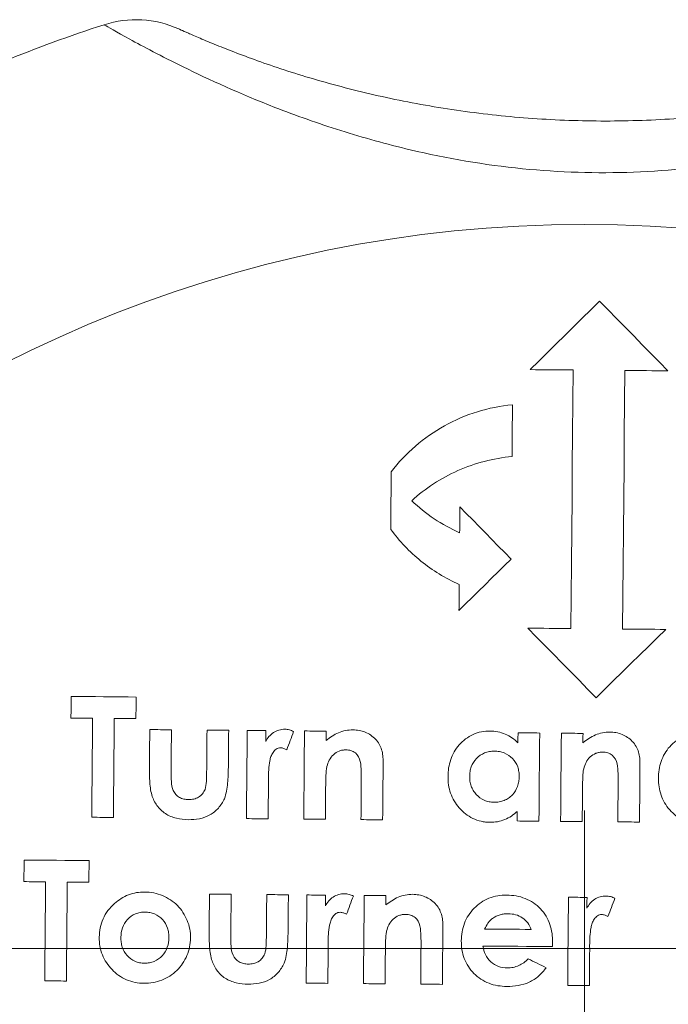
# Model space of a CAD drawing. Header units: millimetres. Extents: x 143 to 827, y 75 to 838.
# Tile 20 of 23: x 733 to 752, y 680 to 709. Entities that reach past the tile are written whole.
import ezdxf

# ---------------------------------------------------------------- set-up
doc = ezdxf.new("R2010")
doc.units = ezdxf.units.MM

# ---------------------------------------------------------------- blocks, each defined once
blk = doc.blocks.new('SW_CENTERMARKSYMBOL_6')
at = {"color": 0, "linetype": 'Continuous', "lineweight": 0}
blk.add_line((5, 0), (38.943, 0), dxfattribs=at)
blk = doc.blocks.new('SW_CENTERMARKSYMBOL_7')
at = {"color": 0, "linetype": 'Continuous', "lineweight": 0}
blk.add_line((0, 5), (0, 20), dxfattribs=at)

msp = doc.modelspace()

# ---------------------------------------------------------------- linework, layer by layer
at = {"color": 7, "linetype": 'Continuous', "lineweight": 15}
for p, q in [((740.273, 686.614), (740.272, 686.739)), ((749.588, 681.777), (749.587, 681.902))]:
    msp.add_line(p, q, dxfattribs=at)
at = {"color": 7, "linetype": 'Continuous', "lineweight": 15, "flags": 128}
for points in [[(749.876, 700.59), (749.625, 700.343), (749.374, 700.096), (749.122, 699.849), (748.87, 699.601), (748.618, 699.353), (748.365, 699.105), (748.112, 698.856), (747.859, 698.608)], [(751.859, 698.573), (751.61, 698.826), (751.361, 699.079), (751.113, 699.331), (750.865, 699.584), (750.618, 699.836), (750.37, 700.087), (750.123, 700.339), (749.876, 700.59)], [(747.859, 698.608), (748.015, 698.606), (748.171, 698.605), (748.328, 698.604), (748.484, 698.602), (748.64, 698.601), (748.796, 698.599), (748.953, 698.598), (749.109, 698.597)], [(749.109, 698.597), (749.101, 697.672), (749.093, 696.743), (749.084, 695.81), (749.076, 694.874), (749.068, 693.935), (749.06, 692.992), (749.052, 692.046), (749.043, 691.097)], [(750.543, 691.084), (750.552, 692.033), (750.56, 692.979), (750.568, 693.922), (750.576, 694.861), (750.584, 695.797), (750.593, 696.73), (750.601, 697.659), (750.609, 698.584)], [(750.609, 698.584), (750.765, 698.582), (750.921, 698.581), (751.078, 698.579), (751.234, 698.578), (751.39, 698.577), (751.546, 698.575), (751.702, 698.574), (751.859, 698.573)], [(747.337, 696.087), (747.338, 696.275), (747.34, 696.463), (747.342, 696.651), (747.343, 696.838), (747.345, 697.026), (747.347, 697.213), (747.348, 697.4), (747.35, 697.587)], [(743.833, 695.643), (743.831, 695.435), (743.829, 695.227), (743.827, 695.019), (743.826, 694.81), (743.824, 694.602), (743.822, 694.393), (743.82, 694.184), (743.818, 693.975)], [(745.824, 694.625), (745.823, 694.532), (745.822, 694.438), (745.822, 694.344), (745.821, 694.25), (745.82, 694.157), (745.819, 694.063), (745.818, 693.969), (745.817, 693.875)], [(747.311, 693.112), (747.125, 693.302), (746.938, 693.491), (746.752, 693.681), (746.566, 693.87), (746.381, 694.059), (746.195, 694.248), (746.009, 694.437), (745.824, 694.625)], [(745.798, 691.625), (745.987, 691.812), (746.177, 691.998), (746.366, 692.184), (746.555, 692.37), (746.744, 692.555), (746.933, 692.741), (747.122, 692.927), (747.311, 693.112)], [(745.804, 692.375), (745.804, 692.282), (745.803, 692.188), (745.802, 692.094), (745.801, 692.001), (745.8, 691.907), (745.799, 691.813), (745.799, 691.719), (745.798, 691.625)], [(747.793, 691.108), (748.04, 690.856), (748.288, 690.605), (748.535, 690.353), (748.783, 690.101), (749.031, 689.849), (749.279, 689.596), (749.527, 689.343), (749.776, 689.09)], [(749.043, 691.097), (748.887, 691.098), (748.731, 691.1), (748.575, 691.101), (748.418, 691.102), (748.262, 691.104), (748.106, 691.105), (747.95, 691.107), (747.793, 691.108)], [(749.776, 689.09), (750.029, 689.339), (750.281, 689.587), (750.534, 689.835), (750.786, 690.083), (751.038, 690.331), (751.29, 690.579), (751.542, 690.826), (751.793, 691.073)], [(751.793, 691.073), (751.637, 691.074), (751.481, 691.076), (751.325, 691.077), (751.168, 691.078), (751.012, 691.08), (750.856, 691.081), (750.7, 691.083), (750.543, 691.084)], [(734.551, 689.129), (734.55, 689.05), (734.55, 688.972), (734.549, 688.893), (734.548, 688.815), (734.548, 688.736), (734.547, 688.658), (734.546, 688.579), (734.546, 688.501)], [(736.436, 689.112), (736.2, 689.114), (735.964, 689.117), (735.728, 689.119), (735.492, 689.121), (735.257, 689.123), (735.022, 689.125), (734.786, 689.127), (734.551, 689.129)], [(736.43, 688.484), (736.431, 688.563), (736.431, 688.641), (736.432, 688.72), (736.433, 688.798), (736.434, 688.877), (736.434, 688.955), (736.435, 689.034), (736.436, 689.112)], [(734.546, 688.501), (734.624, 688.5), (734.703, 688.499), (734.781, 688.499), (734.86, 688.498), (734.938, 688.497), (735.017, 688.497), (735.095, 688.496), (735.174, 688.495)], [(735.174, 688.495), (735.171, 688.137), (735.167, 687.779), (735.164, 687.421), (735.161, 687.062), (735.158, 686.703), (735.155, 686.344), (735.152, 685.984), (735.149, 685.623)], [(735.777, 685.618), (735.78, 685.978), (735.783, 686.338), (735.786, 686.698), (735.789, 687.057), (735.793, 687.415), (735.796, 687.774), (735.799, 688.132), (735.802, 688.49)], [(735.802, 688.49), (735.88, 688.489), (735.959, 688.488), (736.037, 688.488), (736.116, 688.487), (736.194, 688.486), (736.273, 688.486), (736.352, 688.485), (736.43, 688.484)], [(736.831, 688.167), (736.83, 688.035), (736.829, 687.903), (736.828, 687.771), (736.827, 687.639), (736.825, 687.507), (736.824, 687.374), (736.823, 687.242), (736.822, 687.11)], [(737.459, 688.161), (737.381, 688.162), (737.302, 688.162), (737.224, 688.163), (737.145, 688.164), (737.067, 688.165), (736.988, 688.165), (736.91, 688.166), (736.831, 688.167)], [(737.449, 686.933), (737.45, 687.087), (737.451, 687.241), (737.453, 687.394), (737.454, 687.548), (737.455, 687.701), (737.457, 687.855), (737.458, 688.008), (737.459, 688.161)], [(738.491, 688.152), (738.49, 687.996), (738.489, 687.84), (738.487, 687.684), (738.486, 687.528), (738.485, 687.372), (738.483, 687.216), (738.482, 687.06), (738.48, 686.903)], [(739.12, 688.147), (739.041, 688.147), (738.962, 688.148), (738.884, 688.149), (738.805, 688.149), (738.727, 688.15), (738.648, 688.151), (738.57, 688.151), (738.491, 688.152)], [(739.11, 687.072), (739.111, 687.206), (739.113, 687.341), (739.114, 687.475), (739.115, 687.61), (739.116, 687.744), (739.117, 687.878), (739.118, 688.012), (739.12, 688.147)], [(739.658, 688.142), (739.655, 687.823), (739.652, 687.504), (739.65, 687.185), (739.647, 686.865), (739.644, 686.545), (739.641, 686.225), (739.638, 685.905), (739.636, 685.584)], [(740.196, 688.137), (740.129, 688.138), (740.062, 688.138), (739.994, 688.139), (739.927, 688.14), (739.86, 688.14), (739.793, 688.141), (739.725, 688.141), (739.658, 688.142)], [(740.194, 687.822), (740.194, 687.862), (740.194, 687.901), (740.195, 687.941), (740.195, 687.98), (740.195, 688.019), (740.196, 688.059), (740.196, 688.098), (740.196, 688.137)], [(740.804, 687.582), (740.829, 687.648), (740.854, 687.714), (740.879, 687.781), (740.904, 687.847), (740.929, 687.913), (740.954, 687.979), (740.979, 688.046), (741.004, 688.112)], [(741.318, 688.127), (741.315, 687.809), (741.313, 687.49), (741.31, 687.17), (741.307, 686.851), (741.304, 686.531), (741.301, 686.211), (741.299, 685.89), (741.296, 685.57)], [(741.946, 688.122), (741.868, 688.123), (741.789, 688.123), (741.711, 688.124), (741.632, 688.125), (741.554, 688.125), (741.475, 688.126), (741.397, 688.127), (741.318, 688.127)], [(741.944, 687.851), (741.944, 687.885), (741.945, 687.919), (741.945, 687.953), (741.945, 687.987), (741.945, 688.021), (741.946, 688.054), (741.946, 688.088), (741.946, 688.122)], [(747.51, 688.073), (747.51, 688.037), (747.51, 688.001), (747.509, 687.965), (747.509, 687.929), (747.509, 687.893), (747.508, 687.857), (747.508, 687.821), (747.508, 687.785)], [(748.138, 688.068), (748.06, 688.069), (747.981, 688.069), (747.903, 688.07), (747.824, 688.071), (747.746, 688.071), (747.667, 688.072), (747.589, 688.073), (747.51, 688.073)], [(748.116, 685.51), (748.119, 685.831), (748.122, 686.151), (748.125, 686.471), (748.127, 686.791), (748.13, 687.111), (748.133, 687.43), (748.136, 687.749), (748.138, 688.068)], [(748.767, 688.062), (748.764, 687.744), (748.761, 687.425), (748.758, 687.105), (748.755, 686.786), (748.753, 686.466), (748.75, 686.146), (748.747, 685.825), (748.744, 685.505)], [(749.395, 688.057), (749.316, 688.058), (749.238, 688.058), (749.159, 688.059), (749.081, 688.06), (749.002, 688.06), (748.924, 688.061), (748.845, 688.062), (748.767, 688.062)], [(749.392, 687.786), (749.393, 687.82), (749.393, 687.854), (749.393, 687.888), (749.394, 687.922), (749.394, 687.955), (749.394, 687.989), (749.395, 688.023), (749.395, 688.057)], [(743.584, 685.55), (743.586, 685.76), (743.588, 685.97), (743.59, 686.18), (743.592, 686.389), (743.593, 686.599), (743.595, 686.808), (743.597, 687.018), (743.599, 687.227)], [(751.033, 685.485), (751.035, 685.695), (751.036, 685.905), (751.038, 686.115), (751.04, 686.324), (751.042, 686.534), (751.044, 686.743), (751.045, 686.953), (751.047, 687.162)], [(740.264, 685.579), (740.265, 685.708), (740.266, 685.838), (740.267, 685.967), (740.268, 686.097), (740.27, 686.226), (740.271, 686.356), (740.272, 686.485), (740.273, 686.614)], [(741.924, 685.564), (741.925, 685.692), (741.926, 685.819), (741.927, 685.946), (741.928, 686.074), (741.93, 686.201), (741.931, 686.328), (741.932, 686.455), (741.933, 686.582)], [(742.966, 686.666), (742.965, 686.527), (742.963, 686.389), (742.962, 686.25), (742.961, 686.111), (742.96, 685.972), (742.958, 685.833), (742.957, 685.694), (742.956, 685.555)], [(750.414, 686.601), (750.413, 686.462), (750.412, 686.324), (750.411, 686.185), (750.409, 686.046), (750.408, 685.907), (750.407, 685.768), (750.406, 685.629), (750.404, 685.49)], [(749.372, 685.499), (749.374, 685.627), (749.375, 685.754), (749.376, 685.881), (749.377, 686.009), (749.378, 686.136), (749.379, 686.263), (749.38, 686.39), (749.381, 686.517)], [(747.49, 685.795), (747.49, 685.76), (747.49, 685.725), (747.489, 685.69), (747.489, 685.655), (747.489, 685.62), (747.489, 685.586), (747.488, 685.551), (747.488, 685.516)], [(735.149, 685.623), (735.227, 685.623), (735.306, 685.622), (735.384, 685.621), (735.463, 685.621), (735.541, 685.62), (735.62, 685.619), (735.698, 685.619), (735.777, 685.618)], [(739.636, 685.584), (739.714, 685.584), (739.793, 685.583), (739.871, 685.582), (739.95, 685.582), (740.028, 685.581), (740.107, 685.58), (740.185, 685.58), (740.264, 685.579)], [(741.296, 685.57), (741.374, 685.569), (741.453, 685.568), (741.531, 685.568), (741.61, 685.567), (741.688, 685.566), (741.767, 685.566), (741.846, 685.565), (741.924, 685.564)], [(742.956, 685.555), (743.035, 685.555), (743.113, 685.554), (743.192, 685.553), (743.27, 685.553), (743.349, 685.552), (743.427, 685.551), (743.506, 685.551), (743.584, 685.55)], [(747.488, 685.516), (747.566, 685.515), (747.645, 685.514), (747.723, 685.514), (747.802, 685.513), (747.881, 685.512), (747.959, 685.512), (748.038, 685.511), (748.116, 685.51)], [(748.744, 685.505), (748.823, 685.504), (748.901, 685.503), (748.98, 685.503), (749.058, 685.502), (749.137, 685.501), (749.215, 685.501), (749.294, 685.5), (749.372, 685.499)], [(750.404, 685.49), (750.483, 685.49), (750.562, 685.489), (750.64, 685.488), (750.719, 685.488), (750.797, 685.487), (750.876, 685.486), (750.954, 685.486), (751.033, 685.485)], [(733.187, 684.384), (733.186, 684.306), (733.185, 684.227), (733.185, 684.149), (733.184, 684.07), (733.183, 683.992), (733.182, 683.913), (733.182, 683.835), (733.181, 683.756)], [(735.071, 684.368), (734.835, 684.37), (734.599, 684.372), (734.364, 684.374), (734.128, 684.376), (733.892, 684.378), (733.657, 684.38), (733.422, 684.382), (733.187, 684.384)], [(735.066, 683.74), (735.066, 683.818), (735.067, 683.897), (735.068, 683.975), (735.068, 684.054), (735.069, 684.132), (735.07, 684.211), (735.07, 684.289), (735.071, 684.368)], [(733.181, 683.756), (733.26, 683.756), (733.338, 683.755), (733.417, 683.754), (733.495, 683.753), (733.574, 683.753), (733.652, 683.752), (733.731, 683.751), (733.809, 683.751)], [(733.809, 683.751), (733.806, 683.393), (733.803, 683.034), (733.8, 682.676), (733.797, 682.317), (733.794, 681.958), (733.791, 681.599), (733.787, 681.239), (733.784, 680.879)], [(734.412, 680.874), (734.416, 681.233), (734.419, 681.593), (734.422, 681.952), (734.425, 682.312), (734.428, 682.67), (734.431, 683.029), (734.434, 683.387), (734.437, 683.745)], [(734.437, 683.745), (734.516, 683.745), (734.594, 683.744), (734.673, 683.743), (734.751, 683.742), (734.83, 683.742), (734.909, 683.741), (734.987, 683.74), (735.066, 683.74)], [(738.563, 683.395), (738.562, 683.263), (738.56, 683.131), (738.559, 682.999), (738.558, 682.867), (738.557, 682.735), (738.556, 682.603), (738.555, 682.471), (738.554, 682.339)], [(739.191, 683.39), (739.112, 683.39), (739.034, 683.391), (738.955, 683.392), (738.877, 683.392), (738.798, 683.393), (738.72, 683.394), (738.641, 683.394), (738.563, 683.395)], [(739.18, 682.162), (739.182, 682.316), (739.183, 682.469), (739.184, 682.623), (739.186, 682.776), (739.187, 682.93), (739.188, 683.083), (739.19, 683.236), (739.191, 683.39)], [(740.223, 683.381), (740.222, 683.225), (740.22, 683.069), (740.219, 682.913), (740.218, 682.757), (740.216, 682.601), (740.215, 682.444), (740.213, 682.288), (740.212, 682.132)], [(740.851, 683.375), (740.773, 683.376), (740.694, 683.377), (740.616, 683.377), (740.537, 683.378), (740.459, 683.379), (740.38, 683.379), (740.301, 683.38), (740.223, 683.381)], [(740.842, 682.3), (740.843, 682.435), (740.844, 682.569), (740.845, 682.704), (740.846, 682.838), (740.848, 682.972), (740.849, 683.107), (740.85, 683.241), (740.851, 683.375)], [(741.39, 683.37), (741.387, 683.052), (741.384, 682.732), (741.381, 682.413), (741.378, 682.093), (741.376, 681.774), (741.373, 681.454), (741.37, 681.133), (741.367, 680.813)], [(741.928, 683.366), (741.861, 683.366), (741.793, 683.367), (741.726, 683.368), (741.659, 683.368), (741.591, 683.369), (741.524, 683.369), (741.457, 683.37), (741.39, 683.37)], [(741.925, 683.051), (741.926, 683.09), (741.926, 683.13), (741.926, 683.169), (741.927, 683.208), (741.927, 683.248), (741.927, 683.287), (741.928, 683.326), (741.928, 683.366)], [(742.536, 682.81), (742.561, 682.876), (742.586, 682.943), (742.611, 683.009), (742.636, 683.075), (742.661, 683.142), (742.686, 683.208), (742.711, 683.274), (742.736, 683.34)], [(743.05, 683.356), (743.047, 683.037), (743.044, 682.718), (743.041, 682.398), (743.039, 682.079), (743.036, 681.759), (743.033, 681.439), (743.03, 681.119), (743.027, 680.798)], [(743.678, 683.35), (743.599, 683.351), (743.521, 683.352), (743.442, 683.353), (743.364, 683.353), (743.285, 683.354), (743.207, 683.355), (743.128, 683.355), (743.05, 683.356)], [(743.676, 683.08), (743.676, 683.114), (743.676, 683.148), (743.677, 683.181), (743.677, 683.215), (743.677, 683.249), (743.677, 683.283), (743.678, 683.317), (743.678, 683.35)], [(748.973, 683.304), (748.97, 682.985), (748.967, 682.666), (748.964, 682.347), (748.962, 682.027), (748.959, 681.707), (748.956, 681.387), (748.953, 681.067), (748.95, 680.747)], [(749.511, 683.3), (749.444, 683.3), (749.376, 683.301), (749.309, 683.301), (749.242, 683.302), (749.175, 683.303), (749.107, 683.303), (749.04, 683.304), (748.973, 683.304)], [(749.508, 682.985), (749.509, 683.024), (749.509, 683.064), (749.509, 683.103), (749.51, 683.142), (749.51, 683.182), (749.51, 683.221), (749.511, 683.26), (749.511, 683.3)], [(750.119, 682.744), (750.144, 682.81), (750.169, 682.877), (750.194, 682.943), (750.219, 683.009), (750.244, 683.075), (750.269, 683.142), (750.294, 683.208), (750.319, 683.274)], [(745.316, 680.778), (745.318, 680.988), (745.32, 681.198), (745.321, 681.408), (745.323, 681.618), (745.325, 681.827), (745.327, 682.037), (745.329, 682.246), (745.33, 682.455)], [(747.888, 682.371), (747.719, 682.373), (747.551, 682.374), (747.383, 682.376), (747.214, 682.377), (747.046, 682.379), (746.878, 682.38), (746.71, 682.382), (746.541, 682.383)], [(748.509, 681.872), (748.51, 681.887), (748.51, 681.902), (748.51, 681.917), (748.511, 681.932), (748.511, 681.946), (748.512, 681.961), (748.512, 681.976), (748.512, 681.991)], [(741.995, 680.807), (741.997, 680.937), (741.998, 681.066), (741.999, 681.196), (742, 681.325), (742.001, 681.455), (742.002, 681.584), (742.003, 681.714), (742.005, 681.843)], [(742.005, 681.843), (742.004, 681.858), (742.004, 681.874), (742.004, 681.89), (742.004, 681.905), (742.004, 681.921), (742.004, 681.937), (742.004, 681.952), (742.003, 681.968)], [(743.656, 680.793), (743.657, 680.92), (743.658, 681.048), (743.659, 681.175), (743.66, 681.302), (743.661, 681.429), (743.662, 681.557), (743.663, 681.684), (743.665, 681.811)], [(744.697, 681.894), (744.696, 681.756), (744.695, 681.617), (744.694, 681.478), (744.693, 681.339), (744.691, 681.201), (744.69, 681.062), (744.689, 680.923), (744.688, 680.784)], [(746.492, 681.89), (746.744, 681.888), (746.996, 681.886), (747.249, 681.883), (747.501, 681.881), (747.753, 681.879), (748.005, 681.877), (748.257, 681.875), (748.509, 681.872)], [(749.579, 680.741), (749.58, 680.871), (749.581, 681), (749.582, 681.13), (749.583, 681.259), (749.584, 681.389), (749.585, 681.518), (749.586, 681.647), (749.588, 681.777)], [(748.327, 681.261), (748.261, 681.293), (748.196, 681.325), (748.13, 681.357), (748.065, 681.389), (747.999, 681.42), (747.934, 681.452), (747.868, 681.484), (747.803, 681.516)], [(733.784, 680.879), (733.863, 680.878), (733.941, 680.878), (734.02, 680.877), (734.098, 680.876), (734.177, 680.876), (734.255, 680.875), (734.334, 680.874), (734.412, 680.874)], [(741.367, 680.813), (741.446, 680.812), (741.524, 680.811), (741.603, 680.811), (741.681, 680.81), (741.76, 680.809), (741.838, 680.809), (741.917, 680.808), (741.995, 680.807)], [(743.027, 680.798), (743.106, 680.798), (743.184, 680.797), (743.263, 680.796), (743.342, 680.796), (743.42, 680.795), (743.499, 680.794), (743.577, 680.794), (743.656, 680.793)], [(744.688, 680.784), (744.766, 680.783), (744.845, 680.783), (744.923, 680.782), (745.002, 680.781), (745.08, 680.78), (745.159, 680.78), (745.237, 680.779), (745.316, 680.778)], [(748.95, 680.747), (749.029, 680.746), (749.107, 680.745), (749.186, 680.745), (749.264, 680.744), (749.343, 680.743), (749.421, 680.743), (749.5, 680.742), (749.579, 680.741)]]:
    msp.add_lwpolyline(points, dxfattribs=at)
at = {"color": 7, "linetype": 'Continuous', "lineweight": 15}
msp.add_circle((749.437, 665.821), 37, dxfattribs=at)
for centre, radius, start, end in [((749.437, 665.821), 45, 108.0351, 115.9649), ((736.434, 705.757), 3, 65.6351, 108.0351)]:
    msp.add_arc(centre, radius, start, end, dxfattribs=at)
for points, knots in [([(764.114, 708.36), (764.027, 708.311), (763.855, 708.215), (762.533, 707.517), (760.791, 706.703), (758.869, 705.942), (756.706, 705.233), (754.018, 704.6), (750.864, 704.261), (747.589, 704.364), (744.725, 704.858), (742.33, 705.528), (740.003, 706.359), (737.77, 707.375), (736.093, 708.27), (735.54, 708.59), (735.511, 708.607), (735.505, 708.61)], [0, 0, 0, 0, 0.07471, 0.147656, 0.219564, 0.270922, 0.323814, 0.397478, 0.474063, 0.551015, 0.630949, 0.683293, 0.736876, 0.826072, 0.902519, 0.981571, 1, 1, 1, 1]), ([(737.671, 708.49), (737.671, 708.49), (737.695, 708.479), (737.789, 708.437), (737.858, 708.406), (738.041, 708.325), (738.155, 708.276), (738.429, 708.159), (738.587, 708.093), (738.94, 707.949), (739.136, 707.872), (739.568, 707.707), (739.803, 707.62), (740.544, 707.358), (741.093, 707.179), (742.29, 706.832), (742.921, 706.669), (743.899, 706.453), (744.231, 706.385), (744.906, 706.26), (745.25, 706.202), (746.282, 706.047), (746.976, 705.968), (748.371, 705.857), (749.074, 705.826), (750.486, 705.813), (751.199, 705.832), (752.602, 705.919), (753.295, 705.986), (754.663, 706.167), (755.338, 706.28), (756.663, 706.549), (757.294, 706.7), (758.186, 706.941), (758.475, 707.024), (759.031, 707.193), (759.298, 707.279), (759.798, 707.445), (760.031, 707.527), (760.465, 707.684), (760.666, 707.76), (761.024, 707.898), (761.182, 707.96), (761.456, 708.071), (761.573, 708.12), (761.852, 708.237), (761.945, 708.278), (761.945, 708.278)], [0, 0, 0, 0, 0.03125, 0.03125, 0.0625, 0.0625, 0.09375, 0.09375, 0.125, 0.125, 0.15625, 0.15625, 0.1875, 0.1875, 0.25, 0.25, 0.3125, 0.3125, 0.34375, 0.34375, 0.375, 0.375, 0.4375, 0.4375, 0.5, 0.5, 0.5625, 0.5625, 0.625, 0.625, 0.6875, 0.6875, 0.75, 0.75, 0.78125, 0.78125, 0.8125, 0.8125, 0.84375, 0.84375, 0.875, 0.875, 0.90625, 0.90625, 0.9375, 0.9375, 1, 1, 1, 1]), ([(747.35, 697.587), (747, 697.555), (746.661, 697.487), (746, 697.283), (745.676, 697.144), (745.075, 696.81), (744.795, 696.614), (744.276, 696.165), (744.04, 695.914), (743.833, 695.643)], [0, 0, 0, 0, 0.25, 0.25, 0.5, 0.5, 0.75, 0.75, 1, 1, 1, 1]), ([(744.426, 694.804), (744.824, 695.167), (745.271, 695.46), (746.268, 695.9), (746.791, 696.037), (747.337, 696.087)], [0, 0, 0, 0, 0.5, 0.5, 1, 1, 1, 1]), ([(743.818, 693.975), (744.071, 693.632), (744.363, 693.325), (744.863, 692.921), (745.041, 692.795), (745.411, 692.567), (745.604, 692.465), (745.804, 692.375)], [0, 0, 0, 0, 0.5, 0.5, 0.75, 0.75, 1, 1, 1, 1]), ([(740.749, 688.177), (740.69, 688.176), (740.633, 688.17), (740.521, 688.138), (740.467, 688.113), (740.37, 688.05), (740.326, 688.011), (740.251, 687.923), (740.222, 687.873), (740.194, 687.822)], [0, 0, 0, 0, 0.25, 0.25, 0.5, 0.5, 0.75, 0.75, 1, 1, 1, 1]), ([(741.004, 688.112), (740.964, 688.13), (740.923, 688.147), (740.838, 688.17), (740.793, 688.175), (740.749, 688.177)], [0, 0, 0, 0, 0.5, 0.5, 1, 1, 1, 1]), ([(742.721, 688.16), (742.649, 688.159), (742.579, 688.154), (742.438, 688.125), (742.371, 688.104), (742.176, 688.02), (742.057, 687.938), (741.944, 687.851)], [0, 0, 0, 0, 0.25, 0.25, 0.5, 0.5, 1, 1, 1, 1]), ([(743.377, 687.891), (743.333, 687.932), (743.288, 687.972), (743.187, 688.04), (743.134, 688.068), (743.022, 688.114), (742.963, 688.132), (742.843, 688.154), (742.782, 688.158), (742.721, 688.16)], [0, 0, 0, 0, 0.25, 0.25, 0.5, 0.5, 0.75, 0.75, 1, 1, 1, 1]), ([(746.699, 688.125), (746.614, 688.124), (746.53, 688.119), (746.365, 688.086), (746.283, 688.059), (746.053, 687.954), (745.918, 687.848), (745.751, 687.661), (745.701, 687.593), (745.618, 687.449), (745.584, 687.373), (745.531, 687.217), (745.511, 687.135), (745.486, 686.972), (745.483, 686.89), (745.48, 686.807)], [0, 0, 0, 0, 0.125, 0.125, 0.25, 0.25, 0.5, 0.5, 0.625, 0.625, 0.75, 0.75, 0.875, 0.875, 1, 1, 1, 1]), ([(747.508, 687.785), (747.453, 687.836), (747.397, 687.886), (747.274, 687.971), (747.208, 688.007), (747.071, 688.065), (746.998, 688.087), (746.851, 688.118), (746.775, 688.123), (746.699, 688.125)], [0, 0, 0, 0, 0.25, 0.25, 0.5, 0.5, 0.75, 0.75, 1, 1, 1, 1]), ([(750.169, 688.095), (750.097, 688.094), (750.026, 688.089), (749.886, 688.059), (749.818, 688.039), (749.623, 687.954), (749.505, 687.872), (749.392, 687.786)], [0, 0, 0, 0, 0.25, 0.25, 0.5, 0.5, 1, 1, 1, 1]), ([(750.825, 687.826), (750.781, 687.867), (750.736, 687.908), (750.635, 687.976), (750.582, 688.004), (750.47, 688.049), (750.411, 688.067), (750.291, 688.09), (750.23, 688.093), (750.169, 688.095)], [0, 0, 0, 0, 0.25, 0.25, 0.5, 0.5, 0.75, 0.75, 1, 1, 1, 1]), ([(752.802, 688.072), (752.716, 688.071), (752.632, 688.066), (752.466, 688.032), (752.384, 688.006), (752.155, 687.901), (752.02, 687.795), (751.798, 687.547), (751.714, 687.4), (751.634, 687.165), (751.614, 687.083), (751.589, 686.92), (751.585, 686.837), (751.582, 686.754)], [0, 0, 0, 0, 0.125, 0.125, 0.25, 0.25, 0.5, 0.5, 0.75, 0.75, 0.875, 0.875, 1, 1, 1, 1]), ([(743.599, 687.227), (743.598, 687.287), (743.597, 687.347), (743.583, 687.466), (743.571, 687.525), (743.538, 687.639), (743.515, 687.694), (743.456, 687.799), (743.418, 687.846), (743.377, 687.891)], [0, 0, 0, 0, 0.25, 0.25, 0.5, 0.5, 0.75, 0.75, 1, 1, 1, 1]), ([(751.047, 687.162), (751.047, 687.222), (751.046, 687.281), (751.032, 687.4), (751.02, 687.459), (750.987, 687.573), (750.964, 687.628), (750.905, 687.734), (750.867, 687.781), (750.825, 687.826)], [0, 0, 0, 0, 0.25, 0.25, 0.5, 0.5, 0.75, 0.75, 1, 1, 1, 1]), ([(740.272, 686.739), (740.274, 686.913), (740.28, 687.089), (740.321, 687.303), (740.332, 687.345), (740.361, 687.428), (740.382, 687.468), (740.431, 687.541), (740.46, 687.576), (740.516, 687.613), (740.536, 687.624), (740.579, 687.637), (740.602, 687.639), (740.624, 687.64)], [0, 0, 0, 0, 0.5, 0.5, 0.625, 0.625, 0.75, 0.75, 0.875, 0.875, 0.9375, 0.9375, 1, 1, 1, 1]), ([(740.624, 687.64), (740.64, 687.639), (740.656, 687.638), (740.671, 687.634), (740.687, 687.631), (740.702, 687.626), (740.717, 687.621), (740.732, 687.615), (740.747, 687.609), (740.761, 687.602), (740.776, 687.596), (740.79, 687.589), (740.804, 687.582)], [0, 0, 0, 0, 0.0000481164, 0.0000481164, 0.0000481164, 0.0000963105, 0.0000963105, 0.0000963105, 0.000144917, 0.000144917, 0.000144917, 0.0001936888, 0.0001936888, 0.0001936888, 0.0001936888]), ([(741.967, 687.097), (741.985, 687.16), (742.005, 687.222), (742.067, 687.337), (742.107, 687.392), (742.204, 687.483), (742.261, 687.52), (742.354, 687.556), (742.387, 687.565), (742.453, 687.576), (742.487, 687.577), (742.52, 687.578)], [0, 0, 0, 0, 0.25, 0.25, 0.5, 0.5, 0.75, 0.75, 0.875, 0.875, 1, 1, 1, 1]), ([(742.52, 687.578), (742.569, 687.576), (742.618, 687.572), (742.711, 687.542), (742.755, 687.519), (742.868, 687.426), (742.915, 687.336), (742.955, 687.148), (742.959, 687.051), (742.966, 686.859), (742.966, 686.762), (742.966, 686.666)], [0, 0, 0, 0, 0.125, 0.125, 0.25, 0.25, 0.5, 0.5, 0.75, 0.75, 1, 1, 1, 1]), ([(746.108, 686.812), (746.11, 686.859), (746.112, 686.905), (746.127, 686.997), (746.139, 687.042), (746.186, 687.176), (746.237, 687.258), (746.371, 687.397), (746.451, 687.453), (746.586, 687.508), (746.632, 687.522), (746.728, 687.538), (746.777, 687.54), (746.826, 687.541)], [0, 0, 0, 0, 0.125, 0.125, 0.25, 0.25, 0.5, 0.5, 0.75, 0.75, 0.875, 0.875, 1, 1, 1, 1]), ([(746.826, 687.541), (746.875, 687.539), (746.924, 687.536), (747.019, 687.519), (747.066, 687.506), (747.202, 687.453), (747.282, 687.396), (747.417, 687.257), (747.469, 687.174), (747.516, 687.039), (747.528, 686.992), (747.541, 686.898), (747.543, 686.849), (747.544, 686.801)], [0, 0, 0, 0, 0.125, 0.125, 0.25, 0.25, 0.5, 0.5, 0.75, 0.75, 0.875, 0.875, 1, 1, 1, 1]), ([(749.415, 687.032), (749.434, 687.095), (749.454, 687.157), (749.515, 687.272), (749.555, 687.327), (749.651, 687.417), (749.708, 687.455), (749.801, 687.491), (749.835, 687.5), (749.901, 687.511), (749.935, 687.512), (749.969, 687.513)], [0, 0, 0, 0, 0.25, 0.25, 0.5, 0.5, 0.75, 0.75, 0.875, 0.875, 1, 1, 1, 1]), ([(749.969, 687.513), (750.018, 687.511), (750.067, 687.507), (750.16, 687.477), (750.204, 687.454), (750.318, 687.36), (750.364, 687.269), (750.403, 687.08), (750.408, 686.984), (750.414, 686.793), (750.415, 686.697), (750.414, 686.601)], [0, 0, 0, 0, 0.125, 0.125, 0.25, 0.25, 0.5, 0.5, 0.75, 0.75, 1, 1, 1, 1]), ([(736.822, 687.11), (736.822, 686.969), (736.822, 686.828), (736.838, 686.546), (736.852, 686.405), (736.891, 686.27)], [0, 0, 0, 0, 0.5, 0.5, 1, 1, 1, 1]), ([(737.958, 686.137), (737.911, 686.139), (737.865, 686.142), (737.777, 686.163), (737.732, 686.179), (737.614, 686.245), (737.551, 686.316), (737.475, 686.479), (737.463, 686.572), (737.45, 686.752), (737.448, 686.843), (737.449, 686.933)], [0, 0, 0, 0, 0.125, 0.125, 0.25, 0.25, 0.5, 0.5, 0.75, 0.75, 1, 1, 1, 1]), ([(738.48, 686.903), (738.479, 686.825), (738.477, 686.746), (738.467, 686.588), (738.461, 686.509), (738.433, 686.433)], [0, 0, 0, 0, 0.5, 0.5, 1, 1, 1, 1]), ([(738.994, 686.163), (739.052, 686.307), (739.076, 686.46), (739.103, 686.766), (739.109, 686.919), (739.11, 687.072)], [0, 0, 0, 0, 0.5, 0.5, 1, 1, 1, 1]), ([(741.933, 686.582), (741.934, 686.668), (741.935, 686.754), (741.944, 686.926), (741.947, 687.012), (741.967, 687.097)], [0, 0, 0, 0, 0.5, 0.5, 1, 1, 1, 1]), ([(749.381, 686.517), (749.383, 686.603), (749.383, 686.689), (749.388, 686.775), (749.39, 686.818), (749.392, 686.861), (749.396, 686.904), (749.4, 686.947), (749.406, 686.99), (749.415, 687.032)], [0, 0, 0, 0, 0.0002644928, 0.0002644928, 0.0002644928, 0.0003970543, 0.0003970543, 0.0003970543, 0.0005303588, 0.0005303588, 0.0005303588, 0.0005303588]), ([(745.48, 686.807), (745.481, 686.725), (745.484, 686.642), (745.508, 686.48), (745.528, 686.4), (745.61, 686.165), (745.695, 686.02), (745.862, 685.833), (745.922, 685.776), (746.054, 685.672), (746.126, 685.627), (746.278, 685.553), (746.358, 685.526), (746.483, 685.497), (746.525, 685.49), (746.61, 685.481), (746.653, 685.479), (746.695, 685.478)], [0, 0, 0, 0, 0.125, 0.125, 0.25, 0.25, 0.5, 0.5, 0.625, 0.625, 0.75, 0.75, 0.875, 0.875, 0.9375, 0.9375, 1, 1, 1, 1]), ([(746.816, 686.06), (746.767, 686.062), (746.719, 686.065), (746.624, 686.084), (746.577, 686.099), (746.443, 686.157), (746.364, 686.215), (746.267, 686.321), (746.237, 686.359), (746.188, 686.441), (746.168, 686.485), (746.136, 686.574), (746.124, 686.621), (746.111, 686.716), (746.109, 686.764), (746.108, 686.812)], [0, 0, 0, 0, 0.125, 0.125, 0.25, 0.25, 0.5, 0.5, 0.625, 0.625, 0.75, 0.75, 0.875, 0.875, 1, 1, 1, 1]), ([(747.544, 686.801), (747.542, 686.753), (747.54, 686.706), (747.526, 686.612), (747.514, 686.566), (747.466, 686.43), (747.415, 686.346), (747.313, 686.24), (747.277, 686.208), (747.197, 686.153), (747.152, 686.13), (747.061, 686.093), (747.014, 686.079), (746.916, 686.063), (746.866, 686.061), (746.816, 686.06)], [0, 0, 0, 0, 0.125, 0.125, 0.25, 0.25, 0.5, 0.5, 0.625, 0.625, 0.75, 0.75, 0.875, 0.875, 1, 1, 1, 1]), ([(751.582, 686.754), (751.583, 686.672), (751.586, 686.589), (751.611, 686.428), (751.63, 686.348), (751.712, 686.112), (751.797, 685.967), (751.965, 685.779), (752.025, 685.722), (752.157, 685.618), (752.231, 685.573), (752.382, 685.499), (752.461, 685.472), (752.585, 685.444), (752.628, 685.436), (752.712, 685.427), (752.755, 685.426), (752.798, 685.425)], [0, 0, 0, 0, 0.125, 0.125, 0.25, 0.25, 0.5, 0.5, 0.625, 0.625, 0.75, 0.75, 0.875, 0.875, 0.9375, 0.9375, 1, 1, 1, 1]), ([(736.891, 686.27), (736.909, 686.216), (736.929, 686.162), (736.978, 686.061), (737.007, 686.012), (737.106, 685.873), (737.189, 685.792), (737.381, 685.665), (737.49, 685.622), (737.716, 685.565), (737.833, 685.557), (737.951, 685.554)], [0, 0, 0, 0, 0.125, 0.125, 0.25, 0.25, 0.5, 0.5, 0.75, 0.75, 1, 1, 1, 1]), ([(738.433, 686.433), (738.413, 686.388), (738.391, 686.344), (738.328, 686.267), (738.29, 686.233), (738.203, 686.181), (738.156, 686.164), (738.058, 686.141), (738.008, 686.139), (737.958, 686.137)], [0, 0, 0, 0, 0.25, 0.25, 0.5, 0.5, 0.75, 0.75, 1, 1, 1, 1]), ([(737.951, 685.554), (738.058, 685.555), (738.164, 685.561), (738.374, 685.603), (738.478, 685.638), (738.666, 685.743), (738.751, 685.813), (738.893, 685.972), (738.948, 686.066), (738.994, 686.163)], [0, 0, 0, 0, 0.25, 0.25, 0.5, 0.5, 0.75, 0.75, 1, 1, 1, 1]), ([(746.695, 685.478), (746.769, 685.479), (746.842, 685.483), (746.988, 685.509), (747.058, 685.529), (747.192, 685.584), (747.257, 685.62), (747.379, 685.701), (747.435, 685.747), (747.49, 685.795)], [0, 0, 0, 0, 0.25, 0.25, 0.5, 0.5, 0.75, 0.75, 1, 1, 1, 1]), ([(736.686, 683.456), (736.606, 683.455), (736.526, 683.451), (736.368, 683.423), (736.291, 683.402), (736.142, 683.345), (736.07, 683.308), (735.933, 683.224), (735.87, 683.174), (735.808, 683.121)], [0, 0, 0, 0, 0.25, 0.25, 0.5, 0.5, 0.75, 0.75, 1, 1, 1, 1]), ([(738.013, 682.123), (738.012, 682.211), (738.007, 682.298), (737.975, 682.468), (737.949, 682.552), (737.883, 682.713), (737.842, 682.79), (737.747, 682.934), (737.692, 683.003), (737.569, 683.125), (737.502, 683.18), (737.356, 683.275), (737.279, 683.317), (737.118, 683.384), (737.036, 683.411), (736.863, 683.446), (736.774, 683.454), (736.686, 683.456)], [0, 0, 0, 0, 0.125, 0.125, 0.25, 0.25, 0.375, 0.375, 0.5, 0.5, 0.625, 0.625, 0.75, 0.75, 0.875, 0.875, 1, 1, 1, 1]), ([(742.48, 683.406), (742.422, 683.404), (742.364, 683.399), (742.253, 683.366), (742.199, 683.342), (742.102, 683.279), (742.058, 683.24), (741.983, 683.152), (741.954, 683.102), (741.925, 683.051)], [0, 0, 0, 0, 0.25, 0.25, 0.5, 0.5, 0.75, 0.75, 1, 1, 1, 1]), ([(742.736, 683.34), (742.695, 683.358), (742.655, 683.376), (742.569, 683.399), (742.525, 683.403), (742.48, 683.406)], [0, 0, 0, 0, 0.5, 0.5, 1, 1, 1, 1]), ([(735.808, 683.121), (735.74, 683.057), (735.675, 682.991), (735.562, 682.841), (735.515, 682.762), (735.44, 682.594), (735.412, 682.505), (735.375, 682.325), (735.369, 682.234), (735.366, 682.142)], [0, 0, 0, 0, 0.25, 0.25, 0.5, 0.5, 0.75, 0.75, 1, 1, 1, 1]), ([(744.452, 683.389), (744.381, 683.388), (744.31, 683.382), (744.17, 683.353), (744.102, 683.333), (743.907, 683.249), (743.789, 683.166), (743.676, 683.08)], [0, 0, 0, 0, 0.25, 0.25, 0.5, 0.5, 1, 1, 1, 1]), ([(745.108, 683.119), (745.064, 683.161), (745.019, 683.201), (744.918, 683.269), (744.865, 683.297), (744.753, 683.343), (744.694, 683.36), (744.574, 683.383), (744.513, 683.386), (744.452, 683.389)], [0, 0, 0, 0, 0.25, 0.25, 0.5, 0.5, 0.75, 0.75, 1, 1, 1, 1]), ([(745.33, 682.455), (745.33, 682.515), (745.329, 682.575), (745.315, 682.695), (745.303, 682.754), (745.27, 682.868), (745.247, 682.923), (745.187, 683.028), (745.149, 683.075), (745.108, 683.119)], [0, 0, 0, 0, 0.25, 0.25, 0.5, 0.5, 0.75, 0.75, 1, 1, 1, 1]), ([(747.182, 683.365), (747.094, 683.364), (747.007, 683.359), (746.835, 683.33), (746.75, 683.307), (746.586, 683.241), (746.509, 683.202), (746.365, 683.103), (746.298, 683.046), (746.115, 682.859), (746.018, 682.709), (745.926, 682.467), (745.903, 682.383), (745.873, 682.212), (745.868, 682.125), (745.865, 682.038)], [0, 0, 0, 0, 0.125, 0.125, 0.25, 0.25, 0.375, 0.375, 0.5, 0.5, 0.75, 0.75, 0.875, 0.875, 1, 1, 1, 1]), ([(748.512, 681.991), (748.511, 682.08), (748.509, 682.169), (748.483, 682.343), (748.464, 682.429), (748.378, 682.682), (748.284, 682.839), (748.098, 683.034), (748.03, 683.093), (747.881, 683.193), (747.799, 683.236), (747.632, 683.302), (747.544, 683.325), (747.365, 683.357), (747.274, 683.362), (747.182, 683.365)], [0, 0, 0, 0, 0.125, 0.125, 0.25, 0.25, 0.5, 0.5, 0.625, 0.625, 0.75, 0.75, 0.875, 0.875, 1, 1, 1, 1]), ([(750.063, 683.34), (750.005, 683.338), (749.947, 683.333), (749.836, 683.3), (749.781, 683.276), (749.685, 683.212), (749.64, 683.173), (749.566, 683.085), (749.536, 683.035), (749.508, 682.985)], [0, 0, 0, 0, 0.25, 0.25, 0.5, 0.5, 0.75, 0.75, 1, 1, 1, 1]), ([(750.319, 683.274), (750.278, 683.292), (750.237, 683.31), (750.151, 683.333), (750.107, 683.337), (750.063, 683.34)], [0, 0, 0, 0, 0.5, 0.5, 1, 1, 1, 1]), ([(735.994, 682.142), (735.996, 682.236), (736.008, 682.328), (736.071, 682.505), (736.119, 682.588), (736.25, 682.728), (736.329, 682.785), (736.46, 682.84), (736.505, 682.853), (736.599, 682.87), (736.647, 682.872), (736.695, 682.873)], [0, 0, 0, 0, 0.25, 0.25, 0.5, 0.5, 0.75, 0.75, 0.875, 0.875, 1, 1, 1, 1]), ([(736.695, 682.873), (736.743, 682.871), (736.79, 682.868), (736.883, 682.851), (736.928, 682.838), (737.06, 682.782), (737.138, 682.725), (737.265, 682.585), (737.313, 682.501), (737.359, 682.367), (737.37, 682.321), (737.383, 682.226), (737.385, 682.178), (737.385, 682.13)], [0, 0, 0, 0, 0.125, 0.125, 0.25, 0.25, 0.5, 0.5, 0.75, 0.75, 0.875, 0.875, 1, 1, 1, 1]), ([(742.003, 681.968), (742.006, 682.143), (742.012, 682.318), (742.053, 682.533), (742.064, 682.575), (742.093, 682.658), (742.114, 682.697), (742.163, 682.771), (742.192, 682.805), (742.248, 682.842), (742.268, 682.852), (742.311, 682.866), (742.333, 682.868), (742.356, 682.868)], [0, 0, 0, 0, 0.5, 0.5, 0.625, 0.625, 0.75, 0.75, 0.875, 0.875, 0.9375, 0.9375, 1, 1, 1, 1]), ([(742.356, 682.868), (742.372, 682.867), (742.388, 682.866), (742.403, 682.863), (742.419, 682.859), (742.434, 682.855), (742.449, 682.849), (742.479, 682.838), (742.508, 682.824), (742.536, 682.81)], [0, 0, 0, 0, 0.0000481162, 0.0000481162, 0.0000481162, 0.0000963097, 0.0000963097, 0.0000963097, 0.0001927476, 0.0001927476, 0.0001927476, 0.0001927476]), ([(743.698, 682.325), (743.717, 682.388), (743.737, 682.451), (743.799, 682.566), (743.839, 682.621), (743.936, 682.712), (743.993, 682.749), (744.086, 682.785), (744.119, 682.794), (744.185, 682.804), (744.218, 682.806), (744.252, 682.807)], [0, 0, 0, 0, 0.25, 0.25, 0.5, 0.5, 0.75, 0.75, 0.875, 0.875, 1, 1, 1, 1]), ([(744.252, 682.807), (744.301, 682.805), (744.349, 682.8), (744.442, 682.771), (744.486, 682.748), (744.599, 682.656), (744.646, 682.566), (744.686, 682.377), (744.691, 682.28), (744.697, 682.087), (744.698, 681.991), (744.697, 681.894)], [0, 0, 0, 0, 0.125, 0.125, 0.25, 0.25, 0.5, 0.5, 0.75, 0.75, 1, 1, 1, 1]), ([(746.541, 682.383), (746.57, 682.441), (746.601, 682.498), (746.657, 682.577), (746.676, 682.602), (746.721, 682.649), (746.747, 682.67), (746.772, 682.69)], [0, 0, 0, 0, 0.5, 0.5, 0.75, 0.75, 1, 1, 1, 1]), ([(746.772, 682.69), (746.806, 682.712), (746.84, 682.734), (746.913, 682.77), (746.951, 682.783), (747.028, 682.806), (747.067, 682.814), (747.148, 682.824), (747.188, 682.825), (747.229, 682.826)], [0, 0, 0, 0, 0.25, 0.25, 0.5, 0.5, 0.75, 0.75, 1, 1, 1, 1]), ([(747.229, 682.826), (747.301, 682.823), (747.372, 682.817), (747.51, 682.777), (747.576, 682.746), (747.694, 682.667), (747.748, 682.618), (747.835, 682.506), (747.863, 682.439), (747.888, 682.371)], [0, 0, 0, 0, 0.25, 0.25, 0.5, 0.5, 0.75, 0.75, 1, 1, 1, 1]), ([(749.587, 681.902), (749.589, 682.077), (749.595, 682.253), (749.636, 682.467), (749.647, 682.509), (749.676, 682.592), (749.697, 682.631), (749.746, 682.704), (749.775, 682.739), (749.831, 682.776), (749.851, 682.786), (749.894, 682.8), (749.916, 682.801), (749.939, 682.802)], [0, 0, 0, 0, 0.5, 0.5, 0.625, 0.625, 0.75, 0.75, 0.875, 0.875, 0.9375, 0.9375, 1, 1, 1, 1]), ([(749.939, 682.802), (749.955, 682.801), (749.971, 682.8), (749.986, 682.797), (750.002, 682.793), (750.018, 682.788), (750.033, 682.783), (750.062, 682.772), (750.091, 682.758), (750.119, 682.744)], [0, 0, 0, 0, 0.0000481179, 0.0000481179, 0.0000481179, 0.0000963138, 0.0000963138, 0.0000963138, 0.000191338, 0.000191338, 0.000191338, 0.000191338]), ([(738.554, 682.339), (738.553, 682.198), (738.554, 682.056), (738.569, 681.775), (738.583, 681.634), (738.623, 681.499)], [0, 0, 0, 0, 0.5, 0.5, 1, 1, 1, 1]), ([(740.726, 681.391), (740.784, 681.535), (740.807, 681.688), (740.834, 681.994), (740.84, 682.147), (740.842, 682.3)], [0, 0, 0, 0, 0.5, 0.5, 1, 1, 1, 1]), ([(743.665, 681.811), (743.666, 681.897), (743.667, 681.982), (743.671, 682.068), (743.673, 682.111), (743.675, 682.154), (743.679, 682.197), (743.683, 682.24), (743.689, 682.283), (743.698, 682.325)], [0, 0, 0, 0, 0.00026142, 0.00026142, 0.00026142, 0.0003924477, 0.0003924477, 0.0003924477, 0.0005242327, 0.0005242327, 0.0005242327, 0.0005242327]), ([(735.366, 682.142), (735.368, 682.055), (735.371, 681.968), (735.401, 681.799), (735.424, 681.715), (735.52, 681.474), (735.617, 681.33), (735.797, 681.145), (735.862, 681.089), (736.002, 680.989), (736.078, 680.946), (736.237, 680.878), (736.319, 680.852), (736.489, 680.818), (736.577, 680.812), (736.665, 680.809)], [0, 0, 0, 0, 0.125, 0.125, 0.25, 0.25, 0.5, 0.5, 0.625, 0.625, 0.75, 0.75, 0.875, 0.875, 1, 1, 1, 1]), ([(736.68, 681.392), (736.632, 681.394), (736.584, 681.397), (736.491, 681.415), (736.446, 681.429), (736.314, 681.485), (736.238, 681.542), (736.111, 681.685), (736.064, 681.769), (736.019, 681.904), (736.009, 681.951), (735.996, 682.046), (735.994, 682.094), (735.994, 682.142)], [0, 0, 0, 0, 0.125, 0.125, 0.25, 0.25, 0.5, 0.5, 0.75, 0.75, 0.875, 0.875, 1, 1, 1, 1]), ([(736.665, 680.809), (736.753, 680.81), (736.839, 680.815), (737.011, 680.844), (737.096, 680.868), (737.259, 680.932), (737.337, 680.972), (737.484, 681.066), (737.555, 681.121), (737.742, 681.306), (737.841, 681.455), (737.943, 681.694), (737.969, 681.778), (738.003, 681.949), (738.011, 682.036), (738.013, 682.123)], [0, 0, 0, 0, 0.125, 0.125, 0.25, 0.25, 0.375, 0.375, 0.5, 0.5, 0.75, 0.75, 0.875, 0.875, 1, 1, 1, 1]), ([(737.385, 682.13), (737.383, 682.035), (737.371, 681.943), (737.309, 681.764), (737.259, 681.68), (737.127, 681.538), (737.048, 681.48), (736.915, 681.425), (736.87, 681.413), (736.775, 681.396), (736.727, 681.393), (736.68, 681.392)], [0, 0, 0, 0, 0.25, 0.25, 0.5, 0.5, 0.75, 0.75, 0.875, 0.875, 1, 1, 1, 1]), ([(739.689, 681.366), (739.643, 681.368), (739.598, 681.371), (739.509, 681.391), (739.465, 681.407), (739.347, 681.473), (739.284, 681.544), (739.207, 681.707), (739.195, 681.8), (739.181, 681.98), (739.18, 682.071), (739.18, 682.162)], [0, 0, 0, 0, 0.125, 0.125, 0.25, 0.25, 0.5, 0.5, 0.75, 0.75, 1, 1, 1, 1]), ([(740.212, 682.132), (740.211, 682.053), (740.209, 681.974), (740.199, 681.817), (740.192, 681.737), (740.165, 681.662)], [0, 0, 0, 0, 0.5, 0.5, 1, 1, 1, 1]), ([(745.865, 682.038), (745.866, 681.951), (745.87, 681.865), (745.899, 681.694), (745.921, 681.61), (746.014, 681.365), (746.11, 681.22), (746.295, 681.032), (746.362, 680.977), (746.508, 680.881), (746.588, 680.84), (746.751, 680.777), (746.836, 680.755), (747.011, 680.724), (747.099, 680.72), (747.188, 680.717)], [0, 0, 0, 0, 0.125, 0.125, 0.25, 0.25, 0.5, 0.5, 0.625, 0.625, 0.75, 0.75, 0.875, 0.875, 1, 1, 1, 1]), ([(747.2, 681.256), (747.112, 681.258), (747.025, 681.268), (746.86, 681.326), (746.784, 681.371), (746.654, 681.49), (746.603, 681.562), (746.528, 681.719), (746.507, 681.804), (746.492, 681.89)], [0, 0, 0, 0, 0.25, 0.25, 0.5, 0.5, 0.75, 0.75, 1, 1, 1, 1]), ([(738.623, 681.499), (738.641, 681.444), (738.661, 681.39), (738.711, 681.289), (738.739, 681.24), (738.839, 681.101), (738.922, 681.019), (739.115, 680.893), (739.224, 680.85), (739.449, 680.794), (739.566, 680.785), (739.682, 680.783)], [0, 0, 0, 0, 0.125, 0.125, 0.25, 0.25, 0.5, 0.5, 0.75, 0.75, 1, 1, 1, 1]), ([(740.165, 681.662), (740.144, 681.617), (740.122, 681.572), (740.059, 681.495), (740.021, 681.461), (739.935, 681.41), (739.888, 681.392), (739.789, 681.37), (739.739, 681.367), (739.689, 681.366)], [0, 0, 0, 0, 0.25, 0.25, 0.5, 0.5, 0.75, 0.75, 1, 1, 1, 1]), ([(747.803, 681.516), (747.763, 681.476), (747.722, 681.438), (747.63, 681.372), (747.581, 681.344), (747.478, 681.299), (747.424, 681.282), (747.313, 681.26), (747.257, 681.257), (747.2, 681.256)], [0, 0, 0, 0, 0.25, 0.25, 0.5, 0.5, 0.75, 0.75, 1, 1, 1, 1]), ([(739.682, 680.783), (739.789, 680.784), (739.896, 680.79), (740.105, 680.831), (740.209, 680.867), (740.397, 680.971), (740.482, 681.041), (740.624, 681.2), (740.679, 681.294), (740.726, 681.391)], [0, 0, 0, 0, 0.25, 0.25, 0.5, 0.5, 0.75, 0.75, 1, 1, 1, 1]), ([(747.188, 680.717), (747.299, 680.718), (747.408, 680.724), (747.623, 680.761), (747.73, 680.793), (747.931, 680.885), (748.022, 680.944), (748.19, 681.089), (748.261, 681.173), (748.327, 681.261)], [0, 0, 0, 0, 0.25, 0.25, 0.5, 0.5, 0.75, 0.75, 1, 1, 1, 1])]:
    msp.add_open_spline(points, degree=3, knots=knots, dxfattribs=at)
msp.add_open_spline([(745.817, 693.875), (745.295, 694.109), (744.833, 694.42), (744.426, 694.804)], degree=3, dxfattribs=at)

# ---------------------------------------------------------------- block references
at = {"color": 7, "linetype": 'Continuous', "lineweight": 0}
for name, p in [('SW_CENTERMARKSYMBOL_6', (721.724, 681.821)), ('SW_CENTERMARKSYMBOL_7', (749.437, 665.821))]:
    msp.add_blockref(name, p, dxfattribs=at)

doc.saveas('drawing.dxf')
